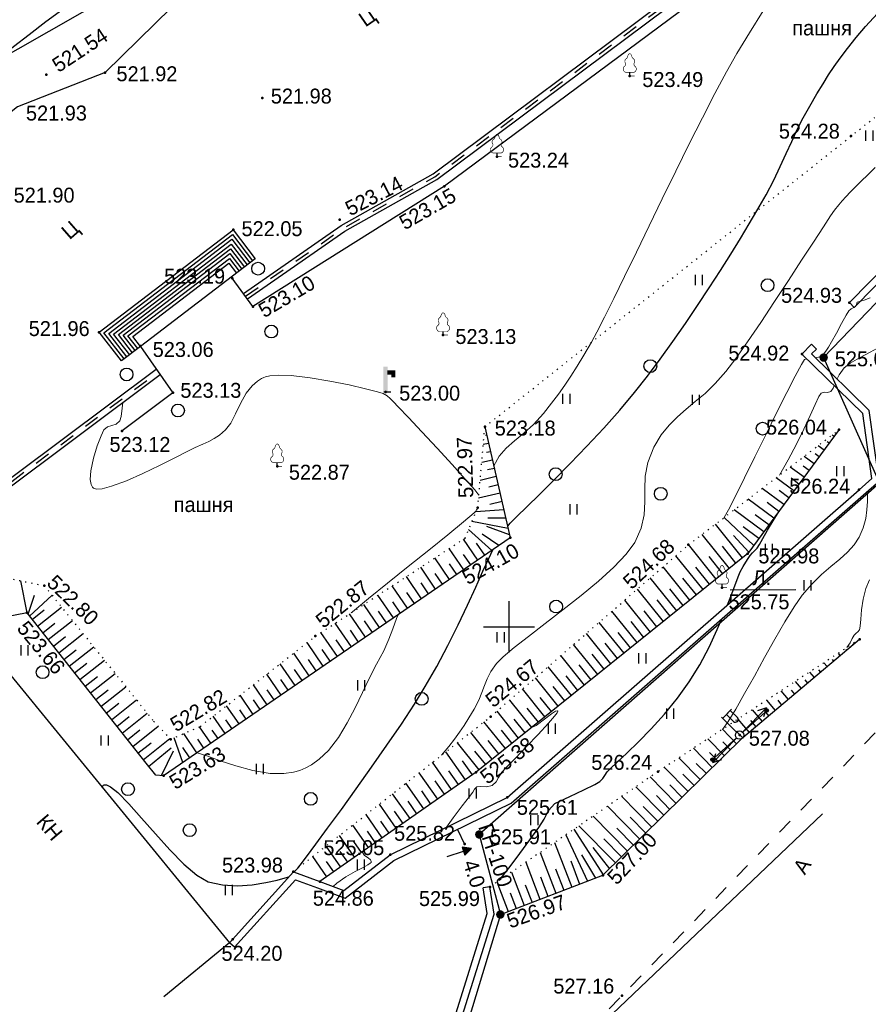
# Model space of a CAD drawing. Header units: millimetres. Extents: x 767170 to 66149698, y -983507 to 2493658.
# Tile 223 of 256: x 2938358 to 2988180, y -631878 to -574115. Entities that reach past the tile are written whole.
import ezdxf

# ---------------------------------------------------------------- set-up
doc = ezdxf.new("R2010")
doc.units = ezdxf.units.MM
for name, pattern in [('Д_ТРОТ_ТРУБА', [3, 1.5, -1.5]), ('ДОРОГИ_СТРОЯЩ', [9, 8, -1]), ('Контура низ откосов  Штриховая 0.1-0.5 - - - - - - -', [0.6, 0.1, -0.5])]:
    doc.linetypes.add(name, pattern=pattern)
for name, color, linetype in [('(001) Сетка', 92, 'Continuous'), ('(004) Точки рельефа', 7, 'Continuous'), ('(004a) Точки рельефа (отк.)', 7, 'Continuous'), ('(007) Здания', 7, 'Continuous'), ('(011) Колодцы', 7, 'Continuous'), ('(013) Газ', 30, 'ИК_Газопровод -------г--------'), ('(022) Возд. Линии', 7, 'Continuous'), ('(025) Дорога', 7, 'Continuous'), ('(028) Гидротехн.', 7, 'Continuous'), ('(031) Горизонтали', 42, 'Continuous'), ('(035) Откосы', 7, 'Continuous'), ('(036) Растительность', 7, 'Continuous'), ('(038) Деревья', 7, 'Continuous'), ('(039) Земля', 7, 'Continuous'), ('(040) Ограда', 7, 'Continuous')]:
    doc.layers.add(name, color=color, linetype=linetype)
doc.layers.add('(032) Горизонтали утолщенные', color=32, linetype='Continuous', lineweight=30)
doc.styles.add('BM-431', font='txt')
doc.styles.add('D-431', font='txt')
doc.styles.add('P-131', font='txt')
doc.styles.add('S', font='txtwr', dxfattribs={"oblique": 15})
doc.styles.get("Standard").update_dxf_attribs({"font": 'isocpeui.ttf'})
doc.linetypes.add('GAZ_VOZDUSH', pattern='A,1,-2,["~",Standard,S=3,R=0,X=-1.5,Y=-1.5],-1,10', length=14)
doc.linetypes.add('ИК_Газопровод -------г--------', pattern='A,9,-0.6,["Г",Standard,S=1.2,R=0,X=0,Y=-0.6],-1.2', length=10.8)
doc.linetypes.add('ОГРАДА_БЕТ', pattern='A,4,["|",Standard,S=0.8,R=0,X=0,Y=-0.8],4', length=8)
doc.linetypes.add('ОТКОСЫ_НЕУКР', pattern='A,0.5,["|",Standard,S=1.2,R=0,X=0,Y=-1.2],1,["|",Standard,S=0.5,R=0,X=0,Y=-0.5],0.5', length=2)
doc.linetypes.add('ПОДПОРНАЯ СТЕНКА', pattern='A,2,["V",Standard,S=1.2,R=0,X=0,Y=-1.2],0.2,["V",Standard,S=0.8,R=0,X=0,Y=-0.8],0.25,["V",Standard,S=0.3,R=0,X=0,Y=-0.3],0.25', length=2.7)

# ---------------------------------------------------------------- blocks, each defined once
blk = doc.blocks.new('d')
at = {"layer": '(038) Деревья'}
blk.add_ellipse((0, 0), major_axis=(0.265, 0.265), ratio=1, start_param=5.497787, end_param=11.780972, dxfattribs=at)
blk = doc.blocks.new('I04010')
for p, q in [((-0.412273, 0.007146), (-0.412273, 1.207146)), ((0.387727, 1.207146), (0.387727, 0.007146))]:
    blk.add_line(p, q)
blk = doc.blocks.new('Setka')
at = {"layer": '(001) Сетка'}
for p, q in [((0, 1.5), (0, -1.5)), ((-1.5, 0), (1.5, 0))]:
    blk.add_line(p, q, dxfattribs=at)
blk = doc.blocks.new('karagach-flat-10-flat-1-flat-1')
at = {"layer": '(038) Деревья', "const_width": 0.0375}
for points in [[(-0.208, 1.009, 0.181567), (-0.117, 1.159, 0.303004)], [(0, 1.312, 0.246034), (-0.117, 1.159, 0.489079)], [(0, 1.312, -0.246034), (0.117, 1.159, -0.489079)], [(0.208, 1.009, -0.181567), (0.117, 1.159, -0.303004)], [(-0.315, 0.559, 0.626949), (-0.218, 0.206, 0.702465)], [(-0.315, 0.559, 0.383603), (-0.255, 0.753, 0.352912)], [(-0.208, 1.009, 0.430853), (-0.255, 0.753, 0.548276)], [(0.208, 1.009, -0.430853), (0.255, 0.753, -0.548276)], [(0.315, 0.559, -0.626949), (0.218, 0.206, -0.702465)], [(0.315, 0.559, -0.383603), (0.255, 0.753, -0.352912)]]:
    blk.add_lwpolyline(points, format="xyb", dxfattribs=at)
for points in [[(0, 0.206), (-0.218, 0.206)], [(0, 0), (0, 0.206)], [(0, 0.206), (0.218, 0.206)], [(0, 0), (0.281, 0)]]:
    blk.add_lwpolyline(points, dxfattribs=at)
at = {"layer": '(038) Деревья'}
blk.add_lwpolyline([(0, 0), (0, 0.206)], dxfattribs=at)
blk = doc.blocks.new('karagach-flat-39')
at = {"layer": '(038) Деревья', "const_width": 0.0375}
for points in [[(-0.208, 1.009, 0.181567), (-0.117, 1.159, 0.303004)], [(0, 1.312, 0.246034), (-0.117, 1.159, 0.489079)], [(0, 1.312, -0.246034), (0.117, 1.159, -0.489079)], [(0.208, 1.009, -0.181567), (0.117, 1.159, -0.303004)], [(-0.315, 0.559, 0.626949), (-0.218, 0.206, 0.702465)], [(-0.315, 0.559, 0.383603), (-0.255, 0.753, 0.352912)], [(-0.208, 1.009, 0.430853), (-0.255, 0.753, 0.548276)], [(0.208, 1.009, -0.430853), (0.255, 0.753, -0.548276)], [(0.315, 0.559, -0.626949), (0.218, 0.206, -0.702465)], [(0.315, 0.559, -0.383603), (0.255, 0.753, -0.352912)]]:
    blk.add_lwpolyline(points, format="xyb", dxfattribs=at)
for points in [[(0, 0.206), (-0.218, 0.206)], [(0, 0), (0, 0.206)], [(0, 0.206), (0.218, 0.206)], [(0, 0), (0.281, 0)]]:
    blk.add_lwpolyline(points, dxfattribs=at)
at = {"layer": '(038) Деревья'}
blk.add_lwpolyline([(0, 0), (0, 0.206)], dxfattribs=at)
blk = doc.blocks.new('s3-flat-12')
at = {"layer": '(022) Возд. Линии'}
h = blk.add_hatch(dxfattribs=at)
h.set_pattern_fill('ACET-2D-ANSI31', color=256, scale=0.01, angle=42.10705, style=0)
h.set_pattern_definition([(87.10704536, (-32363.724473, -79693.817726), (-0.031709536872, 0.001602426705), [])])
edge = h.paths.add_edge_path()
edge.add_arc((1.41, 1.274), 0.1, 0, 360)
blk.add_lwpolyline([(0, 0), (1.484, 1.341)], dxfattribs=at)
blk.add_circle((1.41, 1.274), 0.1, dxfattribs=at)
blk = doc.blocks.new('s4-flat-12')
at = {"layer": '(022) Возд. Линии'}
h = blk.add_hatch(dxfattribs=at)
h.set_pattern_fill('ACET-2D-ANSI31', color=256, scale=0.01, angle=222.10705, style=0)
h.set_pattern_definition([(267.10704536, (-32363.354527, -79693.48337), (0.031709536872, -0.001602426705), [])])
edge = h.paths.add_edge_path()
edge.add_arc((-1.41, -1.274), 0.1, 0, 360)
blk.add_lwpolyline([(0, 0), (-1.484, -1.341)], dxfattribs=at)
blk.add_circle((-1.41, -1.274), 0.1, dxfattribs=at)
blk = doc.blocks.new('prov-s-flat-9')
at = {"layer": '(022) Возд. Линии'}
for name, p in [('s3-flat-12', (0.184, 0.166)), ('s4-flat-12', (-0.186, -0.168))]:
    blk.add_blockref(name, p, dxfattribs=at)
blk = doc.blocks.new('S2-flat-9')
at = {"layer": '(022) Возд. Линии'}
for p, q in [((0, 0), (1.4, 1.428)), ((1.4, 1.428), (0.872, 1.246)), ((1.4, 1.428), (1.229, 0.896))]:
    blk.add_line(p, q, dxfattribs=at)
blk = doc.blocks.new('S1-flat-9')
at = {"layer": '(022) Возд. Линии'}
for p, q in [((0, 0), (-1.4, -1.428)), ((-1.4, -1.428), (-1.229, -0.896)), ((-1.4, -1.428), (-0.872, -1.246))]:
    blk.add_line(p, q, dxfattribs=at)
blk = doc.blocks.new('f-flat-8')
at = {"layer": '(022) Возд. Линии'}
for points in [[(-1, 0.98), (-0.475, 1.516)], [(-0.179, 0.175), (-1.071, 1.05)]]:
    blk.add_lwpolyline(points, dxfattribs=at)
blk.add_lwpolyline([(-0.123, 0.803), (-0.123, 0.803, 0.414214), (-0.125, 1.033), (-0.545, 1.444), (-0.772, 1.212), (-0.353, 0.801, 0.414214)], format="xyb", close=True, dxfattribs=at)
blk.add_circle((0, 0), 0.25, dxfattribs=at)
blk = doc.blocks.new('karagach-flat-38-flat-1')
at = {"layer": '(038) Деревья', "const_width": 0.0375}
for points in [[(-0.208, 1.009, 0.181567), (-0.117, 1.159, 0.303004)], [(0, 1.312, 0.246034), (-0.117, 1.159, 0.489079)], [(0, 1.312, -0.246034), (0.117, 1.159, -0.489079)], [(0.208, 1.009, -0.181567), (0.117, 1.159, -0.303004)], [(-0.315, 0.559, 0.626949), (-0.218, 0.206, 0.702465)], [(-0.315, 0.559, 0.383603), (-0.255, 0.753, 0.352912)], [(-0.208, 1.009, 0.430853), (-0.255, 0.753, 0.548276)], [(0.208, 1.009, -0.430853), (0.255, 0.753, -0.548276)], [(0.315, 0.559, -0.626949), (0.218, 0.206, -0.702465)], [(0.315, 0.559, -0.383603), (0.255, 0.753, -0.352912)]]:
    blk.add_lwpolyline(points, format="xyb", dxfattribs=at)
for points in [[(0, 0.206), (-0.218, 0.206)], [(0, 0), (0, 0.206)], [(0, 0.206), (0.218, 0.206)], [(0, 0), (0.281, 0)]]:
    blk.add_lwpolyline(points, dxfattribs=at)
at = {"layer": '(038) Деревья'}
blk.add_lwpolyline([(0, 0), (0, 0.206)], dxfattribs=at)
blk = doc.blocks.new('karagach-flat-11-flat-1-flat-1-flat-1')
at = {"layer": '(038) Деревья', "const_width": 0.0375}
for points in [[(-0.208, 1.009, 0.181567), (-0.117, 1.159, 0.303004)], [(0, 1.312, 0.246034), (-0.117, 1.159, 0.489079)], [(0, 1.312, -0.246034), (0.117, 1.159, -0.489079)], [(0.208, 1.009, -0.181567), (0.117, 1.159, -0.303004)], [(-0.315, 0.559, 0.626949), (-0.218, 0.206, 0.702465)], [(-0.315, 0.559, 0.383603), (-0.255, 0.753, 0.352912)], [(-0.208, 1.009, 0.430853), (-0.255, 0.753, 0.548276)], [(0.208, 1.009, -0.430853), (0.255, 0.753, -0.548276)], [(0.315, 0.559, -0.626949), (0.218, 0.206, -0.702465)], [(0.315, 0.559, -0.383603), (0.255, 0.753, -0.352912)]]:
    blk.add_lwpolyline(points, format="xyb", dxfattribs=at)
for points in [[(0, 0.206), (-0.218, 0.206)], [(0, 0), (0, 0.206)], [(0, 0.206), (0.218, 0.206)], [(0, 0), (0.281, 0)]]:
    blk.add_lwpolyline(points, dxfattribs=at)
at = {"layer": '(038) Деревья'}
blk.add_lwpolyline([(0, 0), (0, 0.206)], dxfattribs=at)
blk = doc.blocks.new('karagach-flat-31-flat-1-flat-1')
at = {"layer": '(038) Деревья', "const_width": 0.0375}
for points in [[(-0.208, 1.009, 0.181567), (-0.117, 1.159, 0.303004)], [(0, 1.312, 0.246034), (-0.117, 1.159, 0.489079)], [(0, 1.312, -0.246034), (0.117, 1.159, -0.489079)], [(0.208, 1.009, -0.181567), (0.117, 1.159, -0.303004)], [(-0.315, 0.559, 0.626949), (-0.218, 0.206, 0.702465)], [(-0.315, 0.559, 0.383603), (-0.255, 0.753, 0.352912)], [(-0.208, 1.009, 0.430853), (-0.255, 0.753, 0.548276)], [(0.208, 1.009, -0.430853), (0.255, 0.753, -0.548276)], [(0.315, 0.559, -0.626949), (0.218, 0.206, -0.702465)], [(0.315, 0.559, -0.383603), (0.255, 0.753, -0.352912)]]:
    blk.add_lwpolyline(points, format="xyb", dxfattribs=at)
for points in [[(0, 0.206), (-0.218, 0.206)], [(0, 0), (0, 0.206)], [(0, 0.206), (0.218, 0.206)], [(0, 0), (0.281, 0)]]:
    blk.add_lwpolyline(points, dxfattribs=at)
at = {"layer": '(038) Деревья'}
blk.add_lwpolyline([(0, 0), (0, 0.206)], dxfattribs=at)
blk = doc.blocks.new('I03040-flat-2-flat-1-flat-1')
at = {"layer": '(028) Гидротехн.'}
blk.add_line((0, 0), (0.4, 0), dxfattribs=at)
for points in [[(-0.025, -0.005), (0.225, -0.005), (-0.025, 1.475), (0.225, 1.475)], [(0.2, 1.26), (0.2, 1.01), (0.68, 1.26), (0.43, 1.01)], [(0.68, 1.26), (0.43, 1.01), (0.68, 0.845), (0.43, 0.845)]]:
    blk.add_trace(points, dxfattribs=at)
at = {"color": 4, "style": 'S', "oblique": 15}
blk.add_attdef('Z', (0.982, -0.055), '', height=1, dxfattribs=at)
blk = doc.blocks.new('wef-flat-5')
at = {"layer": '(025) Дорога', "linetype": 'Д_ТРОТ_ТРУБА'}
blk.add_hatch(color=0, dxfattribs=at).paths.add_polyline_path([(-490372.002, 2189558.479), (-490371.843, 2189558.005), (-490371.449, 2189558.402)])
at = {"layer": '(022) Возд. Линии', "color": 0}
for points in [[(-490372.87, 2189557.924), (-490371.922, 2189558.242)], [(-490371.449, 2189558.402), (-490372.002, 2189558.479)]]:
    blk.add_lwpolyline(points, dxfattribs=at)
at = {"layer": '(025) Дорога', "color": 0, "linetype": 'Д_ТРОТ_ТРУБА'}
blk.add_lwpolyline([(-490372.002, 2189558.479), (-490371.843, 2189558.005)], dxfattribs=at)
blk.add_lwpolyline([(-490372.002, 2189558.479), (-490371.843, 2189558.005), (-490371.449, 2189558.402), (-490372.002, 2189558.479)], close=True, dxfattribs=at)
blk = doc.blocks.new('A$C05d28b1e')
at = {"layer": '(013) Газ', "linetype": 'ByBlock'}
h = blk.add_hatch(color=0, dxfattribs=at)
edge = h.paths.add_edge_path()
edge.add_arc((52809, 3628), 250, 0, 360)
h = blk.add_hatch(color=0, dxfattribs=at)
edge = h.paths.add_edge_path()
edge.add_arc((32593, -24350), 250, 0, 360)
h = blk.add_hatch(color=0, dxfattribs=at)
edge = h.paths.add_edge_path()
edge.add_arc((33828, -29046), 250, 0, 360)
at = {"layer": '(004) Точки рельефа', "color": 7, "linetype": 'ByBlock', "lineweight": -2}
for p in [(7178, 20220), (10621, 20343), (41426, 20152), (19861, 18857), (54422, 16617), (33634, 15419), (30550, 13678), (24396, 11726), (18144, 11127), (18092, 8284), (19304, 6618), (54321, 6856), (10276, 5118), (30468, 4951), (12686, 4301), (51535, 3837), (52809, 3628), (14604, 1565), (27091, 1615), (32919, -434), (11624, -675), (53716, -601), (20731, -2745), (54893, -4123), (32500, -5170), (34414, -6941), (44874, -7353), (48358, -7873), (7060, -9755), (46846, -9869), (6041, -11346), (22972, -12715), (54916, -12897), (33259, -17439), (14467, -18764), (47875, -18518), (32403, -20704), (43078, -20666), (14060, -20907), (34236, -22176), (32593, -24350), (27363, -25536), (21677, -26536), (39851, -26739), (33213, -27422), (33828, -29046), (18105, -30503), (40976, -33812)]:
    blk.add_point(p, dxfattribs=at)
at = {"layer": '(004a) Точки рельефа (отк.)', "color": 7, "linetype": 'ByBlock', "lineweight": -2}
for p in [(31725, -24913), (23239, -27111)]:
    blk.add_point(p, dxfattribs=at)
at = {"layer": '(007) Здания', "ltscale": 600}
blk.add_lwpolyline([(2606, -12012), (17930, -30698), (14064, -33868)], dxfattribs=at)
at = {"layer": '(013) Газ', "linetype": 'GAZ_VOZDUSH', "ltscale": 600, "flags": 128}
blk.add_lwpolyline([(139039, 153682), (138885, 152734), (135454, 145357), (130316, 142546), (115842, 109039), (104824, 79051), (99727, 68744), (82201, 34139), (52809, 3628), (56082, -3749), (32593, -24350), (33828, -29046), (31852, -35564), (-6995, -77251), (-10648, -79274), (-22017, -90450), (-29954, -94459), (-74554, -132816), (-76953, -135094)], dxfattribs=at)
at = {"layer": '(022) Возд. Линии', "color": 0, "ltscale": 600, "flags": 128}
blk.add_lwpolyline([(47328, -10002), (51177, -9987)], dxfattribs=at)
at = {"layer": '(025) Дорога', "ltscale": 600}
for p, q in [((10558, 5082), (18106, 10847)), ((10840, 5045), (18069, 10566)), ((18069, 10566), (19126, 9183)), ((18106, 10847), (19284, 9304)), ((11122, 5009), (18031, 10286)), ((11403, 4972), (17994, 10006)), ((17994, 10006), (18808, 8940)), ((18031, 10286), (18967, 9061)), ((11685, 4936), (17956, 9725)), ((11966, 4899), (17919, 9445)), ((17919, 9445), (18490, 8697)), ((17956, 9725), (18649, 8819)), ((12248, 4862), (17881, 9165)), ((17881, 9165), (18331, 8576)), ((11752, 3548), (10558, 5082)), ((11909, 3669), (10840, 5045)), ((12067, 3790), (11122, 5009)), ((12225, 3912), (11403, 4972)), ((12383, 4035), (11685, 4936)), ((12541, 4157), (11966, 4899)), ((12699, 4280), (12248, 4862))]:
    blk.add_line(p, q, dxfattribs=at)
at = {"layer": '(025) Дорога', "linetype": 'Д_ТРОТ_ТРУБА', "ltscale": 600, "flags": 128}
blk.add_lwpolyline([(150815, 142076), (135921, 113311), (125552, 93370), (117383, 77821), (104208, 56333), (99627, 49152), (88708, 25275), (72217, 300), (60109, -13961), (40976, -33812), (21855, -53057), (7525, -67385), (-21145, -96032), (-41237, -115998), (-56020, -131074), (-73097, -148290), (-76079, -151266)], dxfattribs=at)
at = {"layer": '(025) Дорога', "ltscale": 600}
blk.add_lwpolyline([(10276, 5118), (18144, 11127), (19443, 9426), (12703, 4277), (11594, 3428), (10276, 5118)], dxfattribs=at)
at = {"layer": '(028) Гидротехн.', "ltscale": 600}
for points in [[(18749, 7396), (24490, 11379), (29877, 14402), (43402, 24495), (52791, 33697)], [(18977, 7068), (24703, 11039), (30096, 14066), (43663, 24191), (53071, 33411)], [(-68, -7283), (13619, 2948)], [(-505, -8109), (13859, 2628)]]:
    blk.add_lwpolyline(points, dxfattribs=at)
at = {"layer": '(028) Гидротехн.', "color": 3, "linetype": 'Д_ТРОТ_ТРУБА', "ltscale": 600, "flags": 128}
for points in [[(18863, 7232), (24596, 11209), (29987, 14234), (43533, 24343), (52931, 33554)], [(-625, -7949), (13739, 2788)]]:
    blk.add_lwpolyline(points, dxfattribs=at)
at = {"layer": '(031) Горизонтали', "color": 42, "linetype": 'Continuous', "lineweight": 0, "ltscale": 600}
for points in [[(30376, -19703), (30799, -19192), (31141, -18754), (31432, -18352), (31699, -17948), (31973, -17507), (32282, -16990), (32558, -16471), (32747, -16023), (32898, -15617), (33058, -15219), (33276, -14798), (33602, -14322), (33989, -13930), (34634, -13389), (35476, -12729), (36454, -11979), (37506, -11168), (38569, -10326), (39584, -9482), (40488, -8664), (41220, -7904), (41718, -7229), (42100, -6379), (42270, -5591), (42311, -4837), (42306, -4091), (42337, -3327), (42487, -2518), (42839, -1637), (43273, -913), (43733, -329), (44220, 161), (44734, 603), (45275, 1043), (45844, 1527), (46440, 2101), (47063, 2811), (47644, 3577), (48341, 4559), (49116, 5692), (49930, 6910), (50743, 8146), (51517, 9333), (52212, 10405), (52791, 11296), (53213, 11940), (53440, 12269), (53691, 12584), (53896, 12821), (54111, 13051), (54388, 13343), (54676, 13637), (55014, 13971), (55403, 14349), (55841, 14779)], [(33444, -2719), (33444, -2719), (33756, -2156), (34167, -1687), (34655, -1258), (35199, -812), (35775, -292), (36364, 356), (36831, 947), (37238, 1487), (37609, 2007), (37966, 2539), (38332, 3116), (38728, 3768), (39177, 4528), (39502, 5123), (39945, 5990), (40490, 7089), (41119, 8377), (41815, 9810), (42560, 11348), (43338, 12947), (44130, 14566), (44921, 16162), (45693, 17692), (46428, 19115), (47109, 20388), (47720, 21469), (48448, 22672), (49265, 23961)], [(52337, 3611), (52590, 3664), (52802, 3821), (52939, 4001), (53095, 4238), (53279, 4551), (53556, 5064), (53859, 5633), (54123, 6116), (54281, 6368), (54434, 6484), (54583, 6557), (54682, 6621), (54730, 6750), (54782, 6871), (54918, 6925), (55190, 7004), (55531, 7123)], [(54171, -13386), (54365, -13108), (54493, -12854), (54604, -12658), (54719, -12545), (54823, -12464), (54915, -12343), (54954, -12124), (54986, -11712), (55038, -11167), (55132, -10550), (55295, -9925), (55496, -9406)], [(53603, 2372), (53718, 2616), (54010, 3024), (54366, 3296), (54906, 3609), (55543, 3948), (56188, 4304), (56753, 4664), (57151, 5015), (57393, 5425), (57498, 5828), (57560, 6222), (57674, 6606), (57936, 6977), (58374, 7250), (59153, 7594), (60154, 7980), (61261, 8378), (62354, 8758), (63318, 9092), (63845, 9280)], [(46976, -5748), (47219, -5298), (47626, -4495), (48156, -3432), (48764, -2201), (49409, -895), (50049, 393), (50639, 1571), (51139, 2546), (51505, 3224), (51694, 3513), (51822, 3556)], [(32564, -4448), (32326, -4137), (31769, -3499), (30995, -2645), (30111, -1684), (29220, -726), (28427, 120), (27837, 743), (27555, 1033), (27354, 1234), (27185, 1386), (26948, 1517), (26613, 1618), (25911, 1799), (24947, 2022), (23828, 2249), (22661, 2444), (21552, 2568), (20780, 2592), (20302, 2553), (20046, 2496), (19938, 2457), (19809, 2395), (19570, 2248), (19258, 1976), (18914, 1541), (18570, 933), (18282, 322), (18007, -218), (17702, -615), (17340, -915), (17024, -1124), (16710, -1287), (16356, -1448), (15918, -1651), (15450, -1888), (14720, -2259), (13820, -2706), (12840, -3170), (11872, -3594), (11005, -3917), (10445, -4064), (10134, -4090), (9989, -4060), (9938, -4029), (9884, -3974), (9806, -3826), (9753, -3523), (9783, -3007), (9935, -2272), (10157, -1547), (10386, -954), (10559, -613), (10772, -433), (11019, -352), (11268, -271), (11488, -93), (11576, 177), (11635, 655), (11668, 990)], [(50210, -3278), (50727, -2374), (51206, -1452), (51638, -566), (52011, 230), (52313, 883), (52535, 1337), (52664, 1539), (52853, 1595), (53045, 1581), (53236, 1635), (53371, 1839), (53430, 1981)], [(46863, -18182), (47204, -17713), (47648, -16992), (48168, -16085), (48741, -15054), (49343, -13966), (49950, -12883), (50535, -11872), (51076, -10995), (51548, -10317), (52110, -9661), (52677, -9107), (53231, -8627), (53750, -8194), (54214, -7780), (54605, -7360), (54900, -6906), (55132, -6352), (55276, -5816), (55351, -5303), (55378, -4821), (55374, -4376), (55370, -4237)], [(25063, -11348), (25146, -11279), (26088, -10514), (27211, -9608), (28423, -8634), (29630, -7662), (30740, -6763), (31659, -6010), (32295, -5471), (32430, -5341)], [(16020, -19562), (16591, -19739), (17383, -20021), (18299, -20329), (19292, -20599), (20313, -20765), (21116, -20779), (21694, -20699), (22062, -20595), (22240, -20526), (22413, -20447), (22742, -20265), (23197, -19939), (23739, -19417), (24330, -18655), (24844, -17806), (25303, -16913), (25728, -16015), (26142, -15153), (26567, -14366), (26987, -13584), (27286, -12899), (27517, -12276), (27735, -11683), (27834, -11456)], [(30673, -23918), (31061, -23382), (31594, -22675), (32016, -22129), (32215, -21870), (32317, -21684), (32447, -21547), (32673, -21531), (33007, -21551), (33354, -21468), (33585, -21261), (33727, -21004), (33923, -20699), (34196, -20405), (34714, -19870), (35369, -19196), (36054, -18481), (36659, -17827), (37015, -17415), (37170, -17204), (37208, -17123), (37204, -17102), (37176, -17089), (37074, -17118), (36834, -17269), (36426, -17582), (35935, -17961), (35668, -18078)], [(24020, -27398), (24226, -27201), (24764, -26828), (25302, -26524), (25772, -26284), (26056, -26132), (26192, -26039), (26238, -25986), (26246, -25963), (26244, -25918), (26200, -25837), (26068, -25727), (25855, -25584), (25721, -25376)]]:
    blk.add_lwpolyline(points, dxfattribs=at)
at = {"layer": '(032) Горизонтали утолщенные', "color": 32, "linetype": 'Continuous', "lineweight": 30, "ltscale": 600}
for points in [[(34259, -6267), (34414, -6090), (34803, -5701), (35388, -5127), (36130, -4399), (36991, -3545), (37931, -2595), (38912, -1578), (39895, -523), (40842, 541), (41713, 1584), (42463, 2541), (43213, 3543), (43958, 4576), (44691, 5626), (45404, 6678), (46091, 7718), (46746, 8731), (47360, 9704), (47927, 10621), (48441, 11469), (48894, 12233), (49425, 13176), (49875, 14041), (50263, 14842), (50611, 15593), (50938, 16308), (51264, 17001), (51608, 17686), (51992, 18376), (52416, 19097), (52776, 19693), (53103, 20211), (53429, 20697), (53785, 21195), (54204, 21751), (54717, 22411), (55258, 23049), (55963, 23807)], [(4145, 20964), (4486, 21256), (5243, 21868), (6157, 22582), (7148, 23334), (8135, 24062), (9038, 24701), (9776, 25188), (10270, 25461), (10911, 25660), (11549, 25763), (12126, 25804), (12578, 25820), (12650, 25827)], [(47172, -10871), (47321, -10494), (47593, -9772), (47791, -9241), (47916, -8943), (48083, -8634), (48233, -8370), (48369, -8150), (48492, -7976), (48632, -7824), (48759, -7715), (48898, -7563), (49034, -7348), (49246, -6977), (49520, -6495), (49843, -5945), (50200, -5373)], [(21706, -26547), (21753, -26508), (21800, -26469), (21865, -26408), (21947, -26324), (22083, -26145), (22444, -25663), (22993, -24926), (23689, -23983), (24494, -22883), (25369, -21673), (26274, -20402), (27172, -19119), (28022, -17872), (28786, -16708), (29424, -15678), (30100, -14489), (30745, -13267), (31349, -12055), (31901, -10896), (32391, -9833), (32808, -8908), (33144, -8164), (33384, -7648)], [(33755, -27051), (33971, -26784), (34408, -26219), (34970, -25475), (35562, -24673), (36088, -23931), (36398, -23460), (36648, -22935), (36648, -22935), (36648, -22935), (36648, -22935), (36648, -22935), (36648, -22935), (36648, -22935), (36648, -22935), (36648, -22935), (36648, -22935), (36648, -22935), (37034, -22529), (37910, -22116), (38735, -21727), (39370, -21418), (39679, -21246), (39848, -21065), (39955, -20889), (40100, -20677), (40294, -20487), (40694, -20115), (41255, -19586), (41934, -18922), (42684, -18147), (43461, -17286), (44220, -16362), (44916, -15399), (45533, -14393), (46083, -13355), (46565, -12330), (46835, -11696)], [(10477, -21609), (10489, -21501), (10524, -21459), (10574, -21433), (10698, -21432), (10942, -21547), (11363, -21888), (12014, -22551), (12767, -23392), (13583, -24321), (14422, -25249), (15243, -26084), (16009, -26738), (16679, -27120), (17508, -27312), (18390, -27357), (19261, -27298), (20061, -27175), (20728, -27028), (21200, -26899), (21415, -26827)]]:
    blk.add_lwpolyline(points, dxfattribs=at)
at = {"layer": '(035) Откосы', "ltscale": 600}
for p, q in [((33031, -921), (32952, -939)), ((53422, -1000), (53305, -915)), ((33143, -1408), (32826, -1481)), ((52833, -1799), (52484, -1542)), ((53127, -1400), (53011, -1314)), ((33255, -1895), (33017, -1950)), ((52244, -2598), (51662, -2169)), ((52539, -2199), (52306, -2027)), ((33367, -2382), (32734, -2528)), ((33479, -2870), (33083, -2960)), ((51656, -3397), (50841, -2797)), ((51950, -2998), (51601, -2740)), ((33590, -3357), (32641, -3575)), ((51067, -4196), (50019, -3424)), ((51361, -3797), (50896, -3454)), ((33702, -3844), (33149, -3971)), ((33814, -4331), (32549, -4622)), ((50478, -4995), (49197, -4052)), ((50773, -4596), (50190, -4167)), ((33926, -4818), (33214, -4982)), ((49890, -5794), (48376, -4679)), ((50184, -5395), (49485, -4880)), ((34038, -5305), (32394, -5428)), ((48712, -7392), (46967, -5755)), ((49301, -6593), (47554, -5306)), ((49595, -6194), (48780, -5593)), ((34288, -6394), (32162, -5992)), ((34374, -6766), (33037, -6286)), ((34150, -5792), (33098, -5798)), ((48050, -8121), (46459, -6142)), ((49007, -6993), (48075, -6306)), ((33325, -7688), (31967, -6467)), ((33737, -7405), (32767, -6739)), ((47277, -8743), (45670, -6745)), ((48418, -7792), (47526, -6806)), ((32501, -8254), (31663, -7033)), ((32913, -7971), (32424, -7258)), ((46503, -9364), (44881, -7347)), ((47663, -8432), (46864, -7438)), ((31677, -8819), (30826, -7580)), ((32089, -8536), (31667, -7921)), ((45730, -9986), (44131, -7998)), ((46890, -9054), (46083, -8050)), ((30853, -9385), (29990, -8127)), ((31265, -9102), (30836, -8478)), ((44957, -10608), (43381, -8649)), ((29204, -10516), (28316, -9221)), ((30028, -9950), (29153, -8674)), ((30441, -9667), (30006, -9034)), ((46117, -9675), (45311, -8674)), ((6041, -11346), (5676, -9466)), ((28380, -11081), (27479, -9768)), ((29616, -10233), (29175, -9590)), ((44183, -11230), (42631, -9300)), ((45343, -10297), (44550, -9311)), ((27556, -11647), (26642, -10315)), ((28792, -10799), (28345, -10147)), ((43410, -11852), (41881, -9952)), ((44570, -10919), (43788, -9947)), ((26731, -12212), (25805, -10863)), ((27968, -11364), (27514, -10703)), ((42637, -12474), (41132, -10603)), ((43797, -11541), (43027, -10584)), ((6351, -11738), (7056, -11180)), ((6661, -12130), (8074, -11012)), ((25907, -12778), (24968, -11410)), ((27144, -11930), (26684, -11259)), ((41863, -13096), (40382, -11254)), ((43023, -12163), (42265, -11220)), ((6971, -12522), (7679, -11961)), ((7281, -12914), (8702, -11790)), ((25083, -13343), (24132, -11957)), ((26319, -12495), (25853, -11816)), ((41090, -13718), (39632, -11905)), ((42250, -12785), (41503, -11857)), ((7901, -13698), (9330, -12568)), ((24259, -13909), (23295, -12504)), ((25495, -13061), (25023, -12372)), ((40317, -14340), (38882, -12556)), ((41477, -13407), (40742, -12493)), ((7591, -13306), (8303, -12742)), ((23435, -14475), (22488, -13094)), ((24671, -13626), (24192, -12928)), ((39543, -14962), (38132, -13207)), ((40703, -14029), (39980, -13130)), ((54496, -13173), (54535, -13218)), ((8211, -14090), (8927, -13523)), ((8521, -14482), (9957, -13346)), ((22610, -15040), (21699, -13712)), ((23847, -14192), (23364, -13489)), ((38770, -15584), (37382, -13858)), ((39930, -14651), (39219, -13766)), ((53656, -13724), (53773, -13861)), ((54115, -13494), (54154, -13540)), ((8832, -14874), (9551, -14304)), ((9142, -15265), (10585, -14124)), ((21786, -15606), (20911, -14330)), ((23022, -14757), (22558, -14080)), ((39157, -15273), (38457, -14403)), ((52817, -14275), (53011, -14504)), ((53314, -14091), (53392, -14183)), ((9762, -16049), (11213, -14902)), ((20962, -16171), (20122, -14948)), ((22198, -15323), (21752, -14672)), ((37997, -16206), (36633, -14510)), ((51977, -14826), (52249, -15147)), ((52513, -14688), (52630, -14826)), ((9452, -15657), (10175, -15085)), ((20138, -16737), (19334, -15565)), ((21374, -15888), (20945, -15264)), ((37223, -16828), (35883, -15161)), ((38383, -15895), (37695, -15039)), ((51137, -15377), (51486, -15790)), ((51712, -15285), (51867, -15469)), ((10072, -16441), (10799, -15866)), ((10382, -16833), (11840, -15680)), ((20550, -16454), (20139, -15855)), ((36450, -17450), (35133, -15812)), ((37610, -16517), (36934, -15676)), ((50298, -15928), (50724, -16433)), ((50911, -15882), (51105, -16112)), ((10692, -17225), (11423, -16647)), ((11002, -17617), (12468, -16458)), ((19313, -17302), (18545, -16183)), ((19726, -17020), (19333, -16447)), ((35676, -18071), (34383, -16463)), ((36836, -17139), (36172, -16312)), ((49458, -16479), (49962, -17076)), ((50111, -16479), (50343, -16755)), ((11622, -18401), (13096, -17236)), ((18489, -17868), (17757, -16801)), ((18901, -17585), (18526, -17039)), ((34903, -18693), (33633, -17114)), ((36063, -17761), (35410, -16949)), ((48618, -17030), (49200, -17719)), ((49310, -17076), (49581, -17398)), ((11312, -18009), (12047, -17428)), ((17665, -18433), (16969, -17418)), ((18077, -18151), (17720, -17630)), ((34130, -19315), (32868, -17746)), ((35290, -18382), (34649, -17586)), ((47779, -17581), (48438, -18362)), ((48509, -17673), (48819, -18041)), ((11932, -18793), (12671, -18209)), ((12243, -19185), (13747, -17995)), ((16016, -19565), (15239, -18431)), ((16841, -18999), (16174, -18027)), ((17253, -18716), (16914, -18222)), ((33356, -19937), (32087, -18359)), ((34516, -19004), (33887, -18222)), ((46865, -18181), (47702, -19034)), ((47674, -18294), (48058, -18685)), ((12553, -19577), (13321, -18969)), ((12863, -19969), (14433, -18727)), ((15192, -20130), (14674, -18674)), ((16429, -19282), (16067, -18755)), ((32583, -20559), (31307, -18972)), ((33743, -19626), (33110, -18840)), ((46015, -18739), (46990, -19733)), ((46893, -18922), (47346, -19384)), ((13177, -20358), (14494, -19271)), ((13934, -20897), (14648, -19442)), ((15604, -19847), (15188, -19240)), ((31779, -21140), (30633, -19501)), ((32970, -20248), (32333, -19457)), ((45165, -19296), (46279, -20431)), ((46112, -19550), (46635, -20082)), ((30966, -21709), (29852, -20115)), ((32186, -20856), (31605, -20025)), ((44315, -19854), (45567, -21130)), ((45332, -20178), (45923, -20780)), ((30152, -22278), (29070, -20729)), ((31372, -21425), (30807, -20616)), ((43466, -20412), (44855, -21828)), ((29339, -22846), (28288, -21343)), ((30559, -21993), (30010, -21208)), ((42623, -20977), (44144, -22526)), ((44551, -20806), (45211, -21479)), ((29746, -22562), (29212, -21799)), ((41788, -21549), (43432, -23225)), ((43770, -21434), (44500, -22177)), ((28526, -23415), (27507, -21957)), ((28932, -23131), (28415, -22390)), ((40952, -22122), (42720, -23923)), ((42997, -22069), (43788, -22876)), ((27712, -23983), (26725, -22571)), ((28119, -23699), (27617, -22982)), ((40117, -22694), (42009, -24622)), ((42223, -22705), (43076, -23574)), ((26899, -24552), (25943, -23185)), ((27306, -24268), (26820, -23573)), ((39281, -23266), (41297, -25320)), ((41450, -23340), (42364, -24272)), ((26086, -25121), (25162, -23799)), ((26492, -24836), (26022, -24164)), ((38145, -24044), (39874, -26717)), ((38446, -23838), (40585, -26018)), ((40676, -23975), (41653, -24971)), ((25272, -25689), (24380, -24413)), ((25679, -25405), (25225, -24756)), ((37014, -24819), (38018, -27441)), ((37674, -24367), (38949, -27084)), ((39902, -24611), (40941, -25669)), ((24459, -26258), (23598, -25027)), ((24866, -25974), (24427, -25347)), ((36168, -25398), (37087, -27798)), ((39259, -25118), (40229, -26368)), ((23646, -26827), (22817, -25641)), ((24052, -26542), (23630, -25938)), ((35322, -25978), (36156, -28154)), ((37960, -25896), (38484, -27263)), ((38588, -25542), (39415, -26906)), ((34476, -26557), (35225, -28511)), ((37072, -26364), (37553, -27619)), ((33630, -27136), (34294, -28868)), ((36183, -26832), (36621, -27976)), ((35295, -27300), (35690, -28333)), ((34406, -27768), (34759, -28689))]:
    blk.add_line(p, q, dxfattribs=at)
at = {"layer": '(035) Откосы', "linetype": 'ОТКОСЫ_НЕУКР', "ltscale": 600}
for points in [[(-3144, 13637), (3538, 20617), (13070, 26067), (16560, 29702), (32147, 37578)], [(31313, 34229), (18232, 28730), (16486, 26110), (10621, 20343), (5487, 18347), (-1712, 12644)]]:
    blk.add_lwpolyline(points, dxfattribs=at)
at = {"layer": '(035) Откосы', "linetype": 'ПОДПОРНАЯ СТЕНКА', "ltscale": 600, "flags": 128}
for points in [[(52273, 35121), (54029, 33528), (44345, 23912), (30550, 13678), (19304, 6618), (18092, 8284)], [(12703, 4277), (14604, 1565), (11624, -675)]]:
    blk.add_lwpolyline(points, dxfattribs=at)
at = {"layer": '(035) Откосы', "linetype": 'Контура низ откосов  Штриховая 0.1-0.5 - - - - - - -', "ltscale": 600}
for points in [[(-36, -8697), (3116, -8932), (7060, -9755), (13475, -17705), (14467, -18764), (16214, -18009), (22972, -12715), (31760, -6970), (32500, -5170), (32919, -434)], [(21677, -26536), (33259, -17439), (44874, -7353), (53716, -601)], [(54916, -12897), (43078, -20666), (33213, -27422)]]:
    blk.add_lwpolyline(points, dxfattribs=at)
at = {"layer": '(035) Откосы', "ltscale": 600}
for points in [[(32919, -434), (34414, -6941), (14060, -20907), (13598, -20869), (13026, -20176), (6041, -11346), (2606, -12012)], [(53716, -601), (48358, -7873), (32403, -20704), (23239, -27111)], [(6102, -11423), (6477, -10306)], [(6190, -11534), (7509, -10311)], [(33828, -29046), (39851, -26739), (48074, -18669), (54916, -12897)]]:
    blk.add_lwpolyline(points, dxfattribs=at)
at = {"layer": '(039) Земля', "linetype": 'Контура низ откосов  Штриховая 0.1-0.5 - - - - - - -', "ltscale": 600, "flags": 128}
blk.add_lwpolyline([(32919, -434), (66557, 26239), (55525, 32839), (54029, 33528)], dxfattribs=at)
at = {"layer": '(040) Ограда', "linetype": 'ОГРАДА_БЕТ', "ltscale": 600, "flags": 128}
for points in [[(54321, 6856), (81458, 34429), (88020, 47853), (103060, 77194), (102668, 77349), (103071, 78364), (104105, 77984), (103725, 76950), (103429, 77058)], [(17930, -30698), (21677, -26536), (23239, -27111), (24647, -27629), (27363, -25536), (34236, -22176), (54893, -4123), (55646, -3465), (55109, 338), (55109, 338), (51535, 3837), (52095, 4409)], [(13362, -54586), (31037, -35432), (33051, -28987), (32818, -27483)]]:
    blk.add_lwpolyline(points, dxfattribs=at)
at = {"layer": '(040) Ограда', "ltscale": 600, "flags": 128}
for points in [[(54606, 6575), (81789, 34195), (88378, 47674), (103429, 77058)], [(54321, 6856), (54606, 6575)], [(52095, 4409), (52380, 4129), (52101, 3843)], [(18227, -30965), (21793, -27005), (23101, -27486), (24716, -28081), (27575, -25878), (34459, -22512), (55156, -4424), (56072, -3624), (55486, 528), (52101, 3843)], [(18227, -30965), (17930, -30698)]]:
    blk.add_lwpolyline(points, dxfattribs=at)
at = {"layer": '(040) Ограда', "ltscale": 600}
for points in [[(31306, -24053), (31725, -24913)], [(13656, -54857), (31392, -35637), (33461, -29018), (33213, -27422)], [(33213, -27422), (32818, -27483)]]:
    blk.add_lwpolyline(points, dxfattribs=at)
at = {"layer": '(001) Сетка', "xscale": 1000, "yscale": 1000, "zscale": 1000}
blk.add_blockref('Setka', (34335, -12169), dxfattribs=at)
at = {"layer": '(022) Возд. Линии', "xscale": 1000, "yscale": 1000, "zscale": 1000}
for name, p in [('karagach-flat-10-flat-1-flat-1', (41426, 20152)), ('karagach-flat-11-flat-1-flat-1-flat-1', (33634, 15419)), ('karagach-flat-31-flat-1-flat-1', (30468, 4951)), ('I03040-flat-2-flat-1-flat-1', (26991, 1620)), ('karagach-flat-38-flat-1', (20731, -2745)), ('karagach-flat-39', (46846, -9869)), ('prov-s-flat-9', (47875, -18518)), ('f-flat-8', (47875, -18518)), ('S2-flat-9', (48048, -18342)), ('S1-flat-9', (47699, -18698)), ('wef-flat-5', (490403581, -2189583574))]:
    blk.add_blockref(name, p, dxfattribs=at)
at = {"layer": '(036) Растительность', "linetype": 'Continuous', "xscale": 500, "yscale": 500, "zscale": 500}
for p in [(55500, 16345), (45483, 7872), (37708, 902), (45317, 845), (53797, -3342), (38126, -5585), (49593, -7902), (51870, -10038), (33851, -13092), (5899, -13852), (42169, -14322), (25664, -15903), (43806, -17565), (36862, -18449), (10609, -19142), (19713, -20814), (32213, -22252), (35830, -23815), (25643, -26419), (17899, -27917)]:
    blk.add_blockref('I04010', p, dxfattribs=at)
at = {"layer": '(038) Деревья', "linetype": 'Continuous', "xscale": 1000, "yscale": 1000, "zscale": 1000}
for p in [(19610, 8846), (49519, 7873), (20380, 5155), (42632, 3126), (11886, 2637), (14903, 523), (49227, -541), (37075, -3213), (43246, -4365), (37105, -10978), (6956, -14830), (29209, -16395), (11968, -21691), (22696, -22260), (15590, -24097)]:
    blk.add_blockref('d', p, dxfattribs=at)
at = {"layer": '(004) Точки рельефа', "style": 'D-431'}
blk.add_text('523.10', height=875, rotation=30.57659, dxfattribs=at).set_placement((19963, 5929))
blk.add_text('523.13', height=875, dxfattribs=at).set_placement((15043, 1268))
at = {"layer": '(004) Точки рельефа', "linetype": 'ByBlock', "char_height": 875, "attachment_point": 4, "style": 'D-431'}
for s, insert, rotation in [('521.54', (7656, 20679), 33.39067), ('523.14', (24819, 12291), 27.16418), ('523.15', (28005, 11459), 29.8754), ('522.97', (31816, -4606), 91.67406), ('524.68', (41241, -9708), 43.2506), ('524.10', (31699, -9355), 29.37427), ('522.80', (7445, -9359), 315.89483), ('522.87', (23166, -11959), 38.74865), ('523.66', (5732, -12007), 309.50323), ('524.67', (33138, -16619), 39.51556), ('522.82', (14568, -17992), 30.97772), ('525.38', (32809, -21105), 37.55402), ('523.63', (14517, -21380), 31.59543), ('527.00', (40343, -27065), 46.91703), ('526.97', (34260, -29467), 19.66057)]:
    blk.add_mtext(s, dxfattribs=dict(at, insert=insert, rotation=rotation))
for s, insert in [('521.92', (11290, 20271)), ('523.49', (42162, 19932)), ('521.98', (20353, 18962)), ('521.93', (5977, 17967)), ('524.28', (50179, 16904)), ('523.24', (34280, 15202)), ('521.90', (5254, 13150)), ('522.05', (18635, 11184)), ('523.19', (14092, 8397)), ('524.93', (50311, 7273)), ('521.96', (6140, 5322)), ('523.13', (31188, 4857)), ('523.06', (13419, 4096)), ('524.92', (47213, 3882)), ('525.02', (53464, 3548)), ('523.00', (27888, 1534)), ('523.18', (33498, -514)), ('526.04', (49425, -461)), ('523.12', (10881, -1476)), ('522.87', (21413, -3104)), ('526.24', (50791, -3925)), ('525.98', (48975, -8016)), ('525.75', (47223, -10706)), ('527.08', (48416, -18709)), ('526.24', (39168, -20126)), ('525.61', (34799, -22766)), ('525.05', (23437, -25128)), ('523.98', (17488, -26154)), ('525.99', (29051, -28117)), ('524.20', (17458, -31329)), ('527.16', (36938, -33249))]:
    blk.add_mtext(s, dxfattribs=dict(at, insert=insert))
at = {"layer": '(004a) Точки рельефа (отк.)', "linetype": 'ByBlock', "char_height": 875, "attachment_point": 4, "style": 'D-431'}
for s, insert in [('525.82', (27591, -24287)), ('525.91', (33221, -24490)), ('524.86', (22820, -28096))]:
    blk.add_mtext(s, dxfattribs=dict(at, insert=insert))
at = {"layer": '(007) Здания', "style": 'P-131'}
blk.add_text('КН', height=880, rotation=310.46154, dxfattribs=at).set_placement((6532, -23636))
at = {"layer": '(011) Колодцы', "style": 'BM-431'}
blk.add_text('Л.', height=875, dxfattribs=at).set_placement((48635, -9721))
at = {"layer": '(013) Газ', "color": 0, "linetype": 'Continuous', "style": 'BM-431'}
for s, p in [('ГН-100', (32517, -23894)), ('4.0', (31623, -26017))]:
    blk.add_text(s, height=875, rotation=288.58331, dxfattribs=at).set_placement(p)
at = {"layer": '(025) Дорога', "linetype": 'ДОРОГИ_СТРОЯЩ', "style": 'BM-431'}
for s, rotation, p in [('Ц', 34.6976, (25908, 22986, -492)), ('Ц', 41.2133, (8538, 10505, -492)), ('A', 57.47377, (51704, -26761))]:
    blk.add_text(s, height=875, rotation=rotation, dxfattribs=at).set_placement(p)
at = {"layer": '(039) Земля', "color": 0, "linetype": 'ByBlock', "style": 'BM-431'}
for p in [(50966, 22529), (14654, -5435)]:
    blk.add_text('пашня', height=875, dxfattribs=at).set_placement(p)

msp = doc.modelspace()

# ---------------------------------------------------------------- block references
at = {"color": 5, "lineweight": 50}
msp.add_blockref('A$C05d28b1e', (2932748.06, -597565.05), dxfattribs=at)

# ---------------------------------------------------------------- next in the draw order: linework, layer by layer
msp.add_lwpolyline([(2845990.74, -753451.75), (2985482.9, -620698.59)])

doc.saveas('drawing.dxf')
